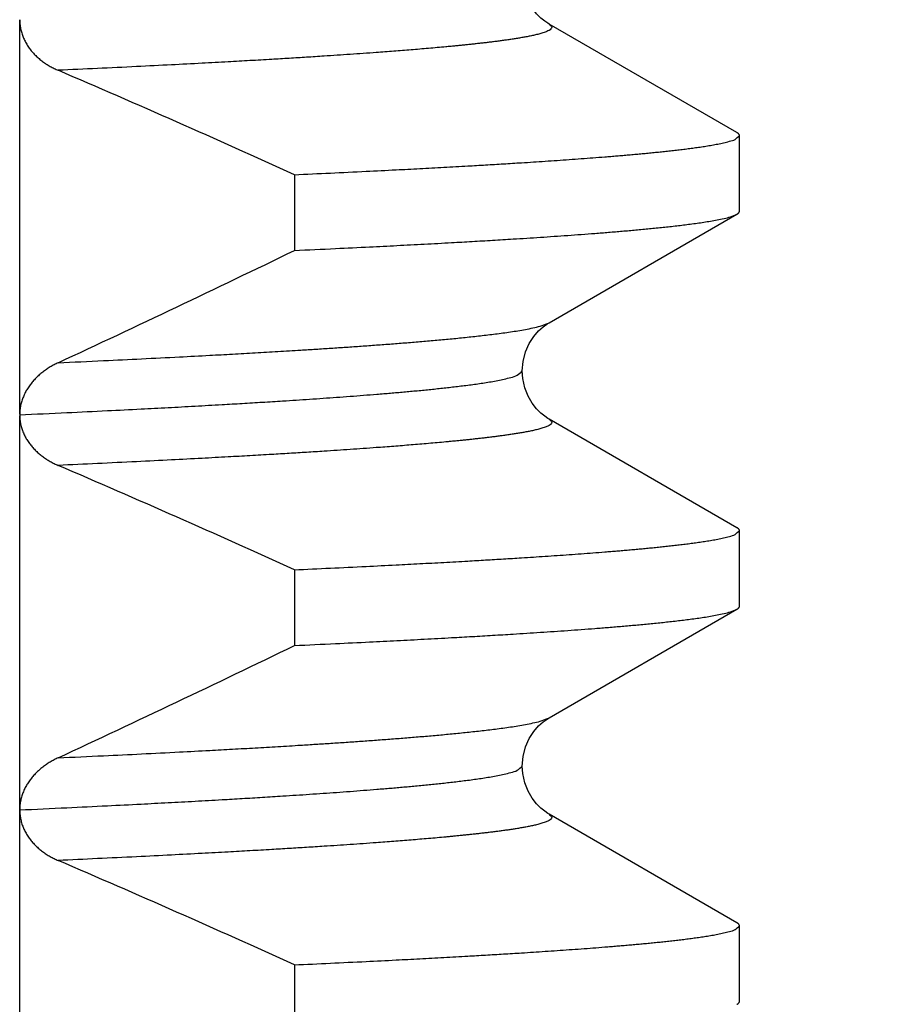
# Model space of a CAD drawing. Header units: millimetres. Extents: x 0 to 1071, y 0 to 742.
# Tile 57 of 133: x 169.95 to 172.14, y 433.7 to 436.19. Entities that reach past the tile are written whole.
import ezdxf

# ---------------------------------------------------------------- set-up
doc = ezdxf.new("R2010")
doc.units = ezdxf.units.MM
doc.header["$LTSCALE"] = 0.454724
doc.layers.add('NoLayerName_001', color=7, linetype='Continuous')
doc.layers.add('NoLayerName_002', color=7, linetype='Continuous')
doc.styles.get("Standard").update_dxf_attribs({"font": 'txt', "bigfont": 'extfont2'})
doc.dimstyles.get("Standard").update_dxf_attribs({"dimtxt": 2.5, "dimasz": 2.5, "dimexe": 1, "dimexo": 1, "dimtad": 1, "dimdec": 3, "dimzin": 0, "dimdsep": 46, "dimtxsty": 'Standard', "dimcen": 2.5, "dimadec": 3, "dimazin": 0, "dimtfac": 0.75, "dimtdec": 3, "dimtmove": 0, "dimatfit": 3, "dimfxl": 1, "dimarcsym": 0})

# ---------------------------------------------------------------- blocks, each defined once
blk = doc.blocks.new('_OPEN30')
at = {"color": 0, "linetype": 'ByBlock', "lineweight": -2}
for p, q in [((-1, 0.267949), (0, 0)), ((0, 0), (-1, -0.267949)), ((0, 0), (-1, 0))]:
    blk.add_line(p, q, dxfattribs=at)
blk = doc.blocks.new('*D128')
at = {"layer": 'Defpoints', "color": 0}
for p in [(221.0196, 487.5), (232.6932, 487.5), (170.65, 428.55)]:
    blk.add_point(p, dxfattribs=at)
at = {"layer": 'NoLayerName_002', "color": 0, "linetype": 'Continuous', "lineweight": 13}
for p, q in [((223.5196, 487.5), (235.1932, 487.5)), ((232.6932, 432.3), (232.6932, 483.75)), ((173.15, 428.55), (235.1932, 428.55))]:
    blk.add_line(p, q, dxfattribs=at)
at = {"layer": 'NoLayerName_002', "color": 0, "lineweight": 13, "xscale": 3.75, "yscale": 3.75, "zscale": 3.75}
for p, rotation in [((232.6932, 487.5), 90), ((232.6932, 428.55), 270)]:
    blk.add_blockref('_OPEN30', p, dxfattribs=dict(at, rotation=rotation))
at = {"layer": 'NoLayerName_002', "color": 0, "lineweight": 13, "insert": (225.0089, 458.025), "char_height": 8.75, "attachment_point": 5, "rotation": 90}
blk.add_mtext('\\W0.8000;５９', dxfattribs=at)

msp = doc.modelspace()

# ---------------------------------------------------------------- linework, layer by layer
at = {"layer": 'NoLayerName_001', "color": 60, "linetype": 'Continuous', "lineweight": 25}
for p, q in [((169.952813, 435.189818), (169.952812, 436.188984)), ((171.768872, 435.903086), (171.293349, 436.177944)), ((171.775194, 435.70407), (171.775194, 435.895779)), ((170.648592, 435.796653), (170.648592, 435.604944)), ((171.293352, 435.421906), (171.768872, 435.696763)), ((171.225195, 435.299867), (171.225194, 435.299884)), ((169.952813, 432.189906), (169.952813, 435.187499)), ((171.768872, 434.903086), (171.293348, 435.177945)), ((171.775194, 434.70407), (171.775194, 434.895779)), ((170.648592, 434.796653), (170.648592, 434.604944)), ((171.293348, 434.421904), (171.768872, 434.696763)), ((171.768872, 433.903086), (171.293351, 434.177943)), ((171.775194, 433.70407), (171.775194, 433.895779)), ((170.648592, 433.796653), (170.648592, 433.604944))]:
    msp.add_line(p, q, dxfattribs=at)
for points in [[(171.293295, 436.177973), (171.290083, 436.179902), (171.282166, 436.185268), (171.272542, 436.19307), (171.261419, 436.204198), (171.250069, 436.218756), (171.239899, 436.236287), (171.231625, 436.257196), (171.22645, 436.280854), (171.225187, 436.299984)], [(171.225187, 435.299867), (171.227186, 435.3239), (171.233535, 435.348415), (171.243084, 435.369692), (171.254387, 435.387101), (171.266622, 435.401172), (171.278245, 435.411579), (171.287845, 435.418517), (171.293309, 435.421882)], [(171.293315, 435.17796), (171.29018, 435.179841), (171.282288, 435.18518), (171.272679, 435.192951), (171.261561, 435.204044), (171.250203, 435.218567), (171.24001, 435.236074), (171.231699, 435.256978), (171.226484, 435.28065), (171.225194, 435.299884)], [(171.225194, 434.29987), (171.227213, 434.324017), (171.233589, 434.348551), (171.243164, 434.36983), (171.25448, 434.38722), (171.266714, 434.401264), (171.278325, 434.411645), (171.287905, 434.418559), (171.293322, 434.421892)], [(171.293298, 434.177973), (171.290113, 434.179884), (171.282201, 434.185244), (171.27258, 434.193038), (171.261459, 434.204154), (171.250109, 434.218698), (171.239934, 434.236216), (171.231651, 434.257112), (171.226463, 434.280759), (171.225187, 434.299884)]]:
    msp.add_lwpolyline(points, dxfattribs=at)
at = {"layer": 'NoLayerName_001', "color": 7, "linetype": 'Continuous', "lineweight": 25}
msp.add_arc((150, 487.499924), 60, 290.7512459, 321.32289369, dxfattribs=at)
at = {"layer": 'NoLayerName_001', "color": 60, "linetype": 'Continuous', "lineweight": 25}
for centre, radius, start, end in [((157.721871, 407.325932), 31.267908, 65.5802609, 66.7788603), ((152.428797, 473.181776), 41.760978, 294.9583234, 295.8672512), ((157.721082, 406.324138), 31.269868, 65.5803026, 66.7789166), ((152.427674, 472.184144), 41.763598, 294.9582805, 295.8672194), ((157.721968, 405.326153), 31.267667, 65.5802557, 66.7788518)]:
    msp.add_arc(centre, radius, start, end, dxfattribs=at)
for points, knots in [([(169.952812, 436.188984), (169.95286, 436.187094), (169.952887, 436.183308), (169.953345, 436.17764), (169.954047, 436.17199), (169.955032, 436.166373), (169.956283, 436.160806), (169.957798, 436.155303), (169.959571, 436.149881), (169.961599, 436.144553), (169.963872, 436.139331), (169.966379, 436.134221), (169.969108, 436.129229), (169.97205, 436.124358), (169.975192, 436.119616), (169.978524, 436.115005), (169.982035, 436.110533), (169.985715, 436.106202), (169.989554, 436.102014), (169.993544, 436.097971), (169.997677, 436.094072), (170.001943, 436.090319), (170.006333, 436.086711), (170.01084, 436.08325), (170.015455, 436.079935), (170.020171, 436.076767), (170.02498, 436.073745), (170.029877, 436.070868), (170.034853, 436.068135), (170.039906, 436.065551), (170.045018, 436.063093), (170.048487, 436.061592), (170.050213, 436.060825)], [0, 0, 0, 0, 0.005670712, 0.011353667, 0.017046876, 0.022747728, 0.028453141, 0.034159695, 0.039863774, 0.045561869, 0.051254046, 0.05694315, 0.062631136, 0.06831899, 0.074006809, 0.079693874, 0.085378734, 0.091060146, 0.09673961, 0.102418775, 0.108098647, 0.113779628, 0.11946156, 0.125143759, 0.130825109, 0.136505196, 0.142184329, 0.147862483, 0.153539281, 0.159214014, 0.164885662, 0.170552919, 0.170552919, 0.170552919, 0.170552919]), ([(171.293343, 436.177945), (171.29563, 436.175236), (171.304339, 436.169999), (171.292465, 436.160864), (171.283161, 436.15743), (171.272396, 436.153909), (171.261758, 436.151173), (171.250966, 436.148702), (171.240143, 436.146489), (171.229278, 436.144457), (171.21839, 436.142568), (171.207482, 436.140795), (171.196559, 436.139116), (171.185622, 436.137523), (171.174676, 436.136005), (171.16372, 436.134551), (171.152757, 436.133151), (171.141789, 436.131799), (171.130816, 436.130491), (171.119837, 436.129224), (171.108855, 436.127995), (171.097868, 436.1268), (171.086879, 436.125634), (171.075886, 436.124498), (171.064891, 436.123388), (171.053893, 436.122303), (171.042893, 436.121242), (171.028224, 436.119857), (171.009882, 436.118175), (170.987866, 436.116228), (170.965844, 436.114347), (170.943817, 436.112525), (170.921786, 436.110755), (170.899751, 436.109034), (170.877713, 436.107358), (170.851997, 436.105451), (170.822604, 436.103335), (170.789531, 436.10103), (170.756453, 436.098798), (170.719696, 436.096379), (170.693961, 436.094763), (170.679256, 436.093828)], [0, 0, 0, 0, 0.010637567, 0.021324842, 0.032359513, 0.043415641, 0.054465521, 0.065517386, 0.076568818, 0.087619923, 0.098671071, 0.10972231, 0.120773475, 0.131824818, 0.14287642, 0.153928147, 0.164979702, 0.17603101, 0.187082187, 0.198133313, 0.209184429, 0.220235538, 0.231286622, 0.242337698, 0.253388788, 0.264439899, 0.275491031, 0.286542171, 0.308644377, 0.330746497, 0.352848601, 0.374950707, 0.397052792, 0.419154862, 0.441256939, 0.463359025, 0.496512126, 0.529665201, 0.562818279, 0.595971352, 0.640175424, 0.640175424, 0.640175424, 0.640175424]), ([(170.679256, 436.093828), (170.664549, 436.092923), (170.635137, 436.091092), (170.587333, 436.088251), (170.535848, 436.085276), (170.477, 436.081993), (170.410791, 436.078421), (170.333538, 436.074404), (170.24524, 436.069989), (170.149575, 436.065377), (170.083338, 436.062354), (170.05022, 436.060822)], [0, 0, 0, 0, 0.044204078, 0.088408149, 0.143663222, 0.198918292, 0.265224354, 0.342581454, 0.430989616, 0.53044886, 0.629908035, 0.629908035, 0.629908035, 0.629908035]), ([(170.648592, 435.796653), (170.67884, 435.798055), (170.739338, 435.800816), (170.825033, 435.804959), (170.90064, 435.808748), (170.966159, 435.812152), (171.026633, 435.815406), (171.082061, 435.818504), (171.132444, 435.821423), (171.177784, 435.824135), (171.218081, 435.826635), (171.253336, 435.828896), (171.283551, 435.83089), (171.313762, 435.832943), (171.343969, 435.835059), (171.37417, 435.837246), (171.404366, 435.839515), (171.429523, 435.841483), (171.449645, 435.843109), (171.464734, 435.844355), (171.479821, 435.845629), (171.494906, 435.846933), (171.509988, 435.848269), (171.525066, 435.849643), (171.540141, 435.85106), (171.555211, 435.852524), (171.570275, 435.854041), (171.585334, 435.855616), (171.600385, 435.857253), (171.61543, 435.858957), (171.630465, 435.860736), (171.64549, 435.862607), (171.6605, 435.864589), (171.675494, 435.866697), (171.690463, 435.86897), (171.705406, 435.871431), (171.720286, 435.874173), (171.735166, 435.877207), (171.749623, 435.88122), (171.764812, 435.884594), (171.771483, 435.892551), (171.775188, 435.895779)], [0, 0, 0, 0, 0.09084168, 0.18168342, 0.25738486, 0.31794603, 0.37850719, 0.4390684, 0.48448941, 0.52991055, 0.57533167, 0.60561236, 0.63589298, 0.66617356, 0.69645412, 0.72673468, 0.75701528, 0.78729604, 0.80243654, 0.81757716, 0.83271796, 0.84785897, 0.86300012, 0.87814127, 0.8932823, 0.90842313, 0.92356375, 0.93870417, 0.95384449, 0.96898485, 0.98412531, 0.99926579, 1.01440648, 1.02954765, 1.04468853, 1.05982896, 1.07496931, 1.09011318, 1.105247, 1.12040083, 1.13514307, 1.13514307, 1.13514307, 1.13514307]), ([(171.775188, 435.895779), (171.775177, 435.895945), (171.775171, 435.896278), (171.775073, 435.89677), (171.774935, 435.897251), (171.774753, 435.897717), (171.774537, 435.898166), (171.774289, 435.898595), (171.774012, 435.899006), (171.773707, 435.8994), (171.773379, 435.899778), (171.773029, 435.90014), (171.772659, 435.900487), (171.772273, 435.90082), (171.771872, 435.901141), (171.771459, 435.901449), (171.771037, 435.901745), (171.770608, 435.902031), (171.770175, 435.902308), (171.769739, 435.902575), (171.769305, 435.902834), (171.769014, 435.903002), (171.76887, 435.903086)], [0, 0, 0, 0, 0.000497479, 0.0009974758, 0.0014990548, 0.0019991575, 0.0024956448, 0.0029905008, 0.0034857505, 0.0039828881, 0.0044829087, 0.0049863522, 0.0054933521, 0.0060036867, 0.0065168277, 0.0070319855, 0.0075481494, 0.0080641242, 0.0085785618, 0.0090899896, 0.0095968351, 0.0100974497, 0.0100974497, 0.0100974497, 0.0100974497]), ([(170.648592, 435.604944), (170.683192, 435.606551), (170.746629, 435.609447), (170.833121, 435.613651), (170.908075, 435.617417), (170.977257, 435.621025), (171.040666, 435.624469), (171.098304, 435.627723), (171.150172, 435.630757), (171.196271, 435.633561), (171.236601, 435.636106), (171.271166, 435.638356), (171.305726, 435.640678), (171.34028, 435.643082), (171.374828, 435.645581), (171.403611, 435.647753), (171.426633, 435.64955), (171.443897, 435.650928), (171.461159, 435.65234), (171.478418, 435.653789), (171.495673, 435.655281), (171.512924, 435.65682), (171.530169, 435.658412), (171.54741, 435.66006), (171.564644, 435.661771), (171.581872, 435.663547), (171.599091, 435.6654), (171.616301, 435.667344), (171.633499, 435.66939), (171.650682, 435.671562), (171.667844, 435.673888), (171.684982, 435.676392), (171.70208, 435.679154), (171.71914, 435.682183), (171.736054, 435.685838), (171.752986, 435.689761), (171.763511, 435.694615), (171.76887, 435.696763)], [0, 0, 0, 0, 0.10391324, 0.19050764, 0.25978318, 0.32905873, 0.39833427, 0.450291, 0.50224784, 0.55420465, 0.58884248, 0.62348026, 0.65811804, 0.69275583, 0.72739366, 0.76203166, 0.7793508, 0.79667008, 0.81398952, 0.83130899, 0.8486284, 0.86594767, 0.88326676, 0.9005857, 0.91790453, 0.93522337, 0.95254226, 0.96986138, 0.98718098, 1.00450045, 1.02181888, 1.03913661, 1.05645718, 1.07378256, 1.09109543, 1.10841265, 1.12573056, 1.12573056, 1.12573056, 1.12573056]), ([(171.76887, 435.696763), (171.769011, 435.696845), (171.769293, 435.697009), (171.76971, 435.697262), (171.770123, 435.697521), (171.770533, 435.69779), (171.770939, 435.69807), (171.771343, 435.698364), (171.771746, 435.698674), (171.772147, 435.699001), (171.772541, 435.699345), (171.772925, 435.699705), (171.773294, 435.700081), (171.773644, 435.700472), (171.77397, 435.700877), (171.774267, 435.701296), (171.774532, 435.701729), (171.774758, 435.702174), (171.774944, 435.702632), (171.77508, 435.703101), (171.775173, 435.703582), (171.775178, 435.703907), (171.775188, 435.70407)], [0, 0, 0, 0, 0.0004902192, 0.0009777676, 0.0014648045, 0.0019535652, 0.0024463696, 0.0029456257, 0.00345381, 0.0039714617, 0.0044955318, 0.0050227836, 0.0055502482, 0.0060752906, 0.0065956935, 0.007109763, 0.0076164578, 0.0081155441, 0.0086077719, 0.009095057, 0.0095806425, 0.0100691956, 0.0100691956, 0.0100691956, 0.0100691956]), ([(170.05022, 435.320652), (170.088611, 435.322435), (170.158997, 435.325649), (170.261362, 435.330615), (170.350924, 435.335122), (170.427682, 435.339151), (170.491641, 435.342631), (170.549199, 435.345867), (170.60675, 435.349216), (170.657899, 435.352311), (170.702649, 435.355119), (170.741001, 435.3576), (170.779347, 435.36016), (170.817688, 435.36281), (170.856022, 435.365564), (170.887959, 435.367956), (170.913504, 435.369934), (170.932661, 435.371452), (170.951815, 435.373006), (170.970965, 435.374601), (170.990111, 435.376243), (171.009253, 435.377937), (171.028389, 435.379688), (171.04752, 435.381501), (171.066644, 435.383383), (171.08576, 435.385336), (171.104868, 435.387374), (171.123965, 435.389511), (171.14305, 435.391762), (171.162117, 435.394149), (171.181162, 435.396706), (171.200181, 435.399459), (171.219158, 435.402493), (171.238092, 435.405821), (171.256866, 435.409842), (171.275662, 435.414153), (171.287353, 435.419512), (171.293304, 435.421881)], [0, 0, 0, 0, 0.11529625, 0.2113765, 0.30745677, 0.38432099, 0.44196916, 0.49961741, 0.55726578, 0.61491411, 0.65334628, 0.6917784, 0.73021051, 0.76864264, 0.80707482, 0.84550718, 0.86472353, 0.88394003, 0.90315669, 0.92237338, 0.94159, 0.96080646, 0.98002273, 0.99923883, 1.01845482, 1.03767081, 1.05688688, 1.0761032, 1.09532008, 1.11453676, 1.13375226, 1.15296698, 1.172185, 1.19140838, 1.21061752, 1.22983165, 1.24904669, 1.24904669, 1.24904669, 1.24904669]), ([(170.050213, 435.320649), (170.048496, 435.319823), (170.045043, 435.318203), (170.03996, 435.315574), (170.034939, 435.312824), (170.029995, 435.309932), (170.025133, 435.306902), (170.020359, 435.303733), (170.015678, 435.300426), (170.011097, 435.296979), (170.006624, 435.293393), (170.002265, 435.289669), (169.998029, 435.285807), (169.993924, 435.281807), (169.98996, 435.27767), (169.986142, 435.273397), (169.982481, 435.268988), (169.978985, 435.264445), (169.975663, 435.259771), (169.972525, 435.25497), (169.969579, 435.250047), (169.966836, 435.245006), (169.964306, 435.239851), (169.961998, 435.234587), (169.959922, 435.229219), (169.958088, 435.223758), (169.956507, 435.218216), (169.955189, 435.212609), (169.954142, 435.206952), (169.953391, 435.201258), (169.952895, 435.195543), (169.952866, 435.191724), (169.952813, 435.189818)], [0, 0, 0, 0, 0.005717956, 0.011439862, 0.017164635, 0.022891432, 0.028619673, 0.034349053, 0.040079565, 0.045811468, 0.051544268, 0.057276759, 0.063008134, 0.068738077, 0.074466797, 0.080195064, 0.085924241, 0.091655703, 0.097388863, 0.103123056, 0.108858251, 0.114595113, 0.120335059, 0.12608031, 0.131833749, 0.137594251, 0.143356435, 0.14911549, 0.154867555, 0.160609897, 0.16634109, 0.172061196, 0.172061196, 0.172061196, 0.172061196]), ([(169.952804, 435.188882), (169.992653, 435.190732), (170.066662, 435.194111), (170.169122, 435.19909), (170.254498, 435.203388), (170.328483, 435.207251), (170.39677, 435.210942), (170.45936, 435.214458), (170.516253, 435.217769), (170.567451, 435.220848), (170.612954, 435.223688), (170.652764, 435.226259), (170.686882, 435.228525), (170.720996, 435.23086), (170.755105, 435.233268), (170.789207, 435.235762), (170.823303, 435.238352), (170.851709, 435.2406), (170.874429, 435.242458), (170.891467, 435.243883), (170.908502, 435.24534), (170.925535, 435.246833), (170.942563, 435.248369), (170.959587, 435.249952), (170.976606, 435.251589), (170.993619, 435.253283), (171.010625, 435.255042), (171.027624, 435.256871), (171.044615, 435.258773), (171.061596, 435.260759), (171.078565, 435.262848), (171.095519, 435.26506), (171.112454, 435.267412), (171.129362, 435.269948), (171.146242, 435.272691), (171.163051, 435.275749), (171.179862, 435.27913), (171.196206, 435.283607), (171.213361, 435.287353), (171.220979, 435.296256), (171.225195, 435.299867)], [0, 0, 0, 0, 0.11967725, 0.22225779, 0.30774158, 0.37612862, 0.44451567, 0.51290278, 0.56419328, 0.61548387, 0.66677438, 0.70096797, 0.7351615, 0.76935499, 0.80354848, 0.83774198, 0.87193559, 0.90612948, 0.92322663, 0.94032398, 0.95742155, 0.97451927, 0.99161696, 1.00871451, 1.02581185, 1.04290894, 1.06000583, 1.0771026, 1.09419942, 1.11129634, 1.1283933, 1.14549056, 1.16258836, 1.17968576, 1.19678253, 1.21387915, 1.23098032, 1.24806903, 1.26518233, 1.28183376, 1.28183376, 1.28183376, 1.28183376]), ([(169.952813, 435.187499), (169.952867, 435.185627), (169.9529, 435.181876), (169.953402, 435.176264), (169.954159, 435.170673), (169.955211, 435.165119), (169.956533, 435.159617), (169.958117, 435.154181), (169.959952, 435.148826), (169.962027, 435.143565), (169.964332, 435.138409), (169.966859, 435.133363), (169.969597, 435.128434), (169.972537, 435.123626), (169.975672, 435.118944), (169.978991, 435.114392), (169.982485, 435.109977), (169.986147, 435.105701), (169.989967, 435.101567), (169.993936, 435.097574), (169.998045, 435.093724), (170.002285, 435.090017), (170.006648, 435.086454), (170.011124, 435.083033), (170.015706, 435.079757), (170.020385, 435.076625), (170.025155, 435.073636), (170.030011, 435.07079), (170.034944, 435.068085), (170.039952, 435.065527), (170.045019, 435.063092), (170.048457, 435.061604), (170.050168, 435.060844)], [0, 0, 0, 0, 0.005618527, 0.011248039, 0.016888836, 0.022539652, 0.028197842, 0.033859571, 0.039519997, 0.045173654, 0.050819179, 0.056459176, 0.06209569, 0.067730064, 0.073362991, 0.078994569, 0.08462436, 0.090252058, 0.095879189, 0.101507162, 0.107136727, 0.112768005, 0.11840054, 0.124033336, 0.12966496, 0.135294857, 0.140923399, 0.14655066, 0.152176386, 0.157800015, 0.163420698, 0.169037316, 0.169037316, 0.169037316, 0.169037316]), ([(171.293348, 435.177942), (171.295635, 435.175233), (171.304345, 435.169997), (171.292471, 435.160861), (171.283167, 435.157427), (171.272402, 435.153906), (171.261764, 435.15117), (171.250972, 435.148699), (171.240148, 435.146486), (171.229284, 435.144454), (171.218395, 435.142565), (171.207487, 435.140792), (171.196564, 435.139114), (171.185627, 435.137521), (171.17468, 435.136003), (171.163725, 435.134549), (171.152762, 435.133149), (171.141794, 435.131797), (171.13082, 435.130489), (171.119841, 435.129223), (171.108859, 435.127993), (171.097872, 435.126798), (171.086883, 435.125633), (171.07589, 435.124496), (171.064895, 435.123386), (171.053897, 435.122302), (171.042897, 435.121241), (171.028227, 435.119855), (171.009885, 435.118174), (170.987869, 435.116227), (170.965847, 435.114346), (170.94382, 435.112524), (170.921788, 435.110755), (170.899753, 435.109034), (170.877714, 435.107358), (170.851999, 435.105451), (170.822605, 435.103335), (170.789532, 435.10103), (170.756454, 435.098798), (170.719696, 435.096379), (170.693961, 435.094764), (170.679256, 435.093828)], [0, 0, 0, 0, 0.010637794, 0.021325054, 0.032359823, 0.043416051, 0.054466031, 0.065517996, 0.076569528, 0.087620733, 0.09867198, 0.109723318, 0.120774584, 0.131826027, 0.142877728, 0.153929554, 0.16498121, 0.176032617, 0.187083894, 0.19813512, 0.209186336, 0.220237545, 0.231288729, 0.242339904, 0.253391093, 0.264442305, 0.275493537, 0.286544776, 0.308647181, 0.3307495, 0.352851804, 0.37495411, 0.397056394, 0.419158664, 0.441260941, 0.463363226, 0.496516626, 0.52967, 0.562823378, 0.59597675, 0.640181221, 0.640181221, 0.640181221, 0.640181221]), ([(170.679256, 435.093828), (170.664549, 435.092923), (170.635136, 435.091093), (170.587332, 435.088252), (170.535846, 435.085278), (170.476998, 435.081995), (170.410788, 435.078423), (170.333534, 435.074407), (170.245236, 435.069992), (170.14957, 435.06538), (170.083333, 435.062357), (170.050215, 435.060824)], [0, 0, 0, 0, 0.044204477, 0.088408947, 0.143664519, 0.198920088, 0.265226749, 0.342584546, 0.430993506, 0.530453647, 0.629913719, 0.629913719, 0.629913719, 0.629913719]), ([(170.648592, 434.796653), (170.67884, 434.798055), (170.739338, 434.800816), (170.825033, 434.804959), (170.90064, 434.808748), (170.966159, 434.812152), (171.026633, 434.815406), (171.082061, 434.818504), (171.132444, 434.821423), (171.177784, 434.824135), (171.218081, 434.826635), (171.253336, 434.828896), (171.283551, 434.83089), (171.313762, 434.832943), (171.343969, 434.835059), (171.37417, 434.837246), (171.404366, 434.839515), (171.429523, 434.841483), (171.449645, 434.843109), (171.464734, 434.844355), (171.479821, 434.845629), (171.494906, 434.846933), (171.509988, 434.848269), (171.525066, 434.849643), (171.540141, 434.85106), (171.555211, 434.852524), (171.570275, 434.854041), (171.585334, 434.855616), (171.600385, 434.857253), (171.61543, 434.858957), (171.630465, 434.860736), (171.64549, 434.862607), (171.6605, 434.864589), (171.675494, 434.866697), (171.690463, 434.86897), (171.705406, 434.871431), (171.720286, 434.874173), (171.735166, 434.877207), (171.749623, 434.88122), (171.764812, 434.884594), (171.771483, 434.892551), (171.775188, 434.895779)], [0, 0, 0, 0, 0.09084168, 0.18168342, 0.25738486, 0.31794603, 0.37850719, 0.4390684, 0.48448941, 0.52991055, 0.57533167, 0.60561236, 0.63589298, 0.66617356, 0.69645412, 0.72673468, 0.75701528, 0.78729604, 0.80243654, 0.81757716, 0.83271796, 0.84785897, 0.86300012, 0.87814127, 0.8932823, 0.90842313, 0.92356375, 0.93870417, 0.95384449, 0.96898485, 0.98412531, 0.99926579, 1.01440648, 1.02954765, 1.04468853, 1.05982896, 1.07496931, 1.09011318, 1.105247, 1.12040083, 1.13514307, 1.13514307, 1.13514307, 1.13514307]), ([(171.775188, 434.895779), (171.775177, 434.895945), (171.775171, 434.896278), (171.775073, 434.89677), (171.774935, 434.897251), (171.774753, 434.897717), (171.774537, 434.898166), (171.774289, 434.898595), (171.774012, 434.899006), (171.773707, 434.8994), (171.773379, 434.899778), (171.773029, 434.90014), (171.772659, 434.900487), (171.772273, 434.90082), (171.771872, 434.901141), (171.771459, 434.901449), (171.771037, 434.901745), (171.770608, 434.902031), (171.770175, 434.902308), (171.769739, 434.902575), (171.769305, 434.902834), (171.769014, 434.903002), (171.76887, 434.903086)], [0, 0, 0, 0, 0.000497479, 0.0009974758, 0.0014990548, 0.0019991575, 0.0024956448, 0.0029905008, 0.0034857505, 0.0039828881, 0.0044829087, 0.0049863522, 0.0054933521, 0.0060036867, 0.0065168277, 0.0070319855, 0.0075481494, 0.0080641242, 0.0085785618, 0.0090899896, 0.0095968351, 0.0100974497, 0.0100974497, 0.0100974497, 0.0100974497]), ([(170.648592, 434.604944), (170.683192, 434.606551), (170.746629, 434.609447), (170.833121, 434.613651), (170.908075, 434.617417), (170.977257, 434.621025), (171.040666, 434.624469), (171.098304, 434.627723), (171.150172, 434.630757), (171.196271, 434.633561), (171.236601, 434.636106), (171.271166, 434.638356), (171.305726, 434.640678), (171.34028, 434.643082), (171.374828, 434.645581), (171.403611, 434.647753), (171.426633, 434.64955), (171.443897, 434.650928), (171.461159, 434.65234), (171.478418, 434.653789), (171.495673, 434.655281), (171.512924, 434.65682), (171.530169, 434.658412), (171.54741, 434.66006), (171.564644, 434.661771), (171.581872, 434.663547), (171.599091, 434.6654), (171.616301, 434.667344), (171.633499, 434.66939), (171.650682, 434.671562), (171.667844, 434.673888), (171.684982, 434.676392), (171.70208, 434.679154), (171.71914, 434.682183), (171.736054, 434.685838), (171.752986, 434.689761), (171.763511, 434.694615), (171.76887, 434.696763)], [0, 0, 0, 0, 0.10391324, 0.19050764, 0.25978318, 0.32905873, 0.39833427, 0.450291, 0.50224784, 0.55420465, 0.58884248, 0.62348026, 0.65811804, 0.69275583, 0.72739366, 0.76203166, 0.7793508, 0.79667008, 0.81398952, 0.83130899, 0.8486284, 0.86594767, 0.88326676, 0.9005857, 0.91790453, 0.93522337, 0.95254226, 0.96986138, 0.98718098, 1.00450045, 1.02181888, 1.03913661, 1.05645718, 1.07378256, 1.09109543, 1.10841265, 1.12573056, 1.12573056, 1.12573056, 1.12573056]), ([(171.76887, 434.696763), (171.769011, 434.696845), (171.769293, 434.697009), (171.76971, 434.697262), (171.770123, 434.697521), (171.770533, 434.69779), (171.770939, 434.69807), (171.771343, 434.698364), (171.771746, 434.698674), (171.772147, 434.699001), (171.772541, 434.699345), (171.772925, 434.699705), (171.773294, 434.700081), (171.773644, 434.700472), (171.77397, 434.700877), (171.774267, 434.701296), (171.774532, 434.701729), (171.774758, 434.702174), (171.774944, 434.702632), (171.77508, 434.703101), (171.775173, 434.703582), (171.775178, 434.703907), (171.775188, 434.70407)], [0, 0, 0, 0, 0.0004902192, 0.0009777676, 0.0014648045, 0.0019535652, 0.0024463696, 0.0029456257, 0.00345381, 0.0039714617, 0.0044955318, 0.0050227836, 0.0055502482, 0.0060752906, 0.0065956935, 0.007109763, 0.0076164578, 0.0081155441, 0.0086077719, 0.009095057, 0.0095806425, 0.0100691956, 0.0100691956, 0.0100691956, 0.0100691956]), ([(170.050215, 434.32065), (170.088606, 434.322432), (170.158993, 434.325645), (170.26136, 434.330612), (170.350923, 434.335119), (170.427683, 434.339149), (170.491643, 434.342629), (170.549201, 434.345866), (170.606753, 434.349215), (170.657904, 434.352311), (170.702654, 434.355119), (170.741007, 434.3576), (170.779354, 434.36016), (170.817695, 434.362811), (170.85603, 434.365565), (170.887968, 434.367957), (170.913513, 434.369936), (170.93267, 434.371454), (170.951824, 434.373008), (170.970975, 434.374603), (170.990121, 434.376245), (171.009263, 434.377939), (171.0284, 434.37969), (171.047531, 434.381504), (171.066655, 434.383385), (171.085772, 434.385339), (171.10488, 434.387377), (171.123978, 434.389514), (171.143062, 434.391765), (171.16213, 434.394153), (171.181176, 434.39671), (171.200195, 434.399463), (171.219172, 434.402498), (171.238107, 434.405826), (171.25688, 434.409847), (171.275677, 434.414159), (171.287367, 434.41952), (171.293318, 434.421889)], [0, 0, 0, 0, 0.11529824, 0.21138015, 0.30746207, 0.38432761, 0.44197678, 0.49962602, 0.55727539, 0.61492471, 0.65335754, 0.69179032, 0.7302231, 0.76865589, 0.80708873, 0.84552176, 0.86473843, 0.88395526, 0.90317225, 0.92238928, 0.94160623, 0.96082302, 0.98003963, 0.99925606, 1.01847238, 1.0376887, 1.0569051, 1.07612175, 1.09533896, 1.11455598, 1.13377181, 1.15298686, 1.1722052, 1.19142893, 1.2106384, 1.22985283, 1.24906819, 1.24906819, 1.24906819, 1.24906819]), ([(170.050168, 434.320628), (170.048457, 434.319805), (170.045016, 434.318191), (170.03995, 434.315571), (170.034946, 434.312831), (170.030019, 434.309949), (170.025173, 434.306931), (170.020414, 434.303775), (170.015747, 434.300481), (170.01118, 434.297049), (170.006718, 434.293479), (170.002371, 434.289771), (169.998145, 434.285926), (169.99405, 434.281944), (169.990094, 434.277826), (169.986285, 434.273573), (169.982632, 434.269184), (169.979144, 434.264662), (169.975828, 434.26001), (169.972693, 434.255231), (169.96975, 434.250331), (169.967005, 434.245314), (169.964468, 434.240183), (169.962149, 434.234944), (169.960056, 434.229602), (169.958201, 434.224166), (169.956594, 434.21865), (169.955251, 434.213068), (169.95418, 434.207434), (169.953408, 434.201763), (169.952898, 434.19607), (169.952867, 434.192265), (169.952813, 434.190366)], [0, 0, 0, 0, 0.005698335, 0.011400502, 0.017105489, 0.022812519, 0.028521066, 0.034230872, 0.039941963, 0.045654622, 0.051368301, 0.057081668, 0.0627938, 0.068504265, 0.074213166, 0.079921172, 0.085629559, 0.09133971, 0.097051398, 0.102764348, 0.108478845, 0.114195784, 0.119916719, 0.125643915, 0.131380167, 0.137123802, 0.142868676, 0.148609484, 0.154342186, 0.160064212, 0.165774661, 0.171474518, 0.171474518, 0.171474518, 0.171474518]), ([(169.952811, 434.188882), (169.992661, 434.190732), (170.066669, 434.194111), (170.169127, 434.19909), (170.254502, 434.203388), (170.328487, 434.207251), (170.396774, 434.210942), (170.459363, 434.214458), (170.516255, 434.217769), (170.567453, 434.220848), (170.612955, 434.223688), (170.652765, 434.226259), (170.686883, 434.228525), (170.720996, 434.23086), (170.755104, 434.233268), (170.789207, 434.235762), (170.823302, 434.238352), (170.851708, 434.2406), (170.874428, 434.242458), (170.891465, 434.243883), (170.908501, 434.24534), (170.925533, 434.246833), (170.942561, 434.248369), (170.959585, 434.249952), (170.976604, 434.251589), (170.993617, 434.253284), (171.010623, 434.255042), (171.027621, 434.256871), (171.044612, 434.258774), (171.061593, 434.260759), (171.078562, 434.262849), (171.095515, 434.26506), (171.112451, 434.267412), (171.129358, 434.269948), (171.146238, 434.272692), (171.163047, 434.27575), (171.179858, 434.27913), (171.196201, 434.283608), (171.213357, 434.287353), (171.220973, 434.296259), (171.225187, 434.29987)], [0, 0, 0, 0, 0.1196761, 0.22225566, 0.30773863, 0.37612501, 0.4445114, 0.51289786, 0.56418786, 0.61547796, 0.66676798, 0.70096124, 0.73515444, 0.7693476, 0.80354076, 0.83773394, 0.87192722, 0.90612078, 0.92321777, 0.94031495, 0.95741236, 0.97450991, 0.99160744, 1.00870483, 1.025802, 1.04289893, 1.05999565, 1.07709226, 1.09418891, 1.11128567, 1.12838247, 1.14547956, 1.1625772, 1.17967443, 1.19677104, 1.2138675, 1.2309685, 1.24805706, 1.26517022, 1.2818209, 1.2818209, 1.2818209, 1.2818209]), ([(169.952813, 434.189663), (169.952861, 434.187766), (169.952889, 434.183964), (169.95333, 434.178271), (169.954006, 434.172594), (169.954959, 434.16695), (169.956175, 434.161353), (169.957656, 434.155821), (169.959398, 434.150368), (169.9614, 434.14501), (169.963657, 434.139759), (169.966154, 434.13462), (169.968879, 434.129598), (169.971821, 434.1247), (169.974967, 434.11993), (169.978305, 434.115293), (169.981823, 434.110794), (169.985511, 434.106438), (169.989359, 434.102226), (169.993358, 434.098159), (169.997501, 434.094238), (170.001777, 434.090463), (170.00618, 434.086835), (170.0107, 434.083355), (170.01533, 434.080023), (170.020062, 434.076838), (170.024888, 434.073801), (170.029803, 434.07091), (170.034799, 434.068164), (170.039871, 434.065569), (170.045003, 434.0631), (170.048486, 434.061592), (170.05022, 434.060822)], [0, 0, 0, 0, 0.005694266, 0.011401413, 0.01711824, 0.022841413, 0.028567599, 0.034293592, 0.040016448, 0.045733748, 0.05144637, 0.057157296, 0.062868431, 0.068580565, 0.07429346, 0.08000594, 0.085715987, 0.091421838, 0.097124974, 0.102827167, 0.108529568, 0.114232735, 0.11993668, 0.125640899, 0.13134446, 0.13704703, 0.142748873, 0.14844991, 0.154149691, 0.159847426, 0.165542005, 0.171232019, 0.171232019, 0.171232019, 0.171232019]), ([(171.293342, 434.177945), (171.29563, 434.175236), (171.304339, 434.17), (171.292465, 434.160864), (171.283162, 434.15743), (171.272396, 434.153909), (171.261759, 434.151172), (171.250967, 434.148702), (171.240143, 434.146489), (171.229279, 434.144456), (171.218391, 434.142567), (171.207482, 434.140794), (171.196559, 434.139116), (171.185623, 434.137523), (171.174676, 434.136005), (171.163721, 434.134551), (171.152758, 434.133151), (171.14179, 434.131799), (171.130816, 434.130491), (171.119838, 434.129224), (171.108855, 434.127995), (171.097869, 434.126799), (171.08688, 434.125634), (171.075887, 434.124497), (171.064892, 434.123387), (171.053894, 434.122303), (171.042894, 434.121241), (171.028225, 434.119856), (171.009883, 434.118174), (170.987867, 434.116227), (170.965845, 434.114346), (170.943818, 434.112524), (170.921787, 434.110755), (170.899752, 434.109033), (170.877713, 434.107357), (170.851998, 434.10545), (170.822605, 434.103334), (170.789532, 434.101029), (170.756454, 434.098797), (170.719697, 434.096378), (170.693962, 434.094763), (170.679257, 434.093827)], [0, 0, 0, 0, 0.010637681, 0.021324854, 0.032359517, 0.043415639, 0.054465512, 0.065517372, 0.076568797, 0.087619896, 0.098671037, 0.109722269, 0.120773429, 0.131824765, 0.142876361, 0.153928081, 0.16497963, 0.176030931, 0.187082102, 0.198133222, 0.209184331, 0.220235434, 0.231286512, 0.242337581, 0.253388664, 0.26443977, 0.275490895, 0.286542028, 0.308644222, 0.330746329, 0.35284842, 0.374950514, 0.397052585, 0.419154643, 0.441256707, 0.46335878, 0.496511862, 0.529664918, 0.562817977, 0.59597103, 0.640175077, 0.640175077, 0.640175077, 0.640175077]), ([(170.679257, 434.093827), (170.66455, 434.092922), (170.635138, 434.091092), (170.587334, 434.08825), (170.535849, 434.085276), (170.477001, 434.081992), (170.410792, 434.078421), (170.333539, 434.074403), (170.245241, 434.069989), (170.149577, 434.065377), (170.083339, 434.062354), (170.050222, 434.060821)], [0, 0, 0, 0, 0.044204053, 0.088408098, 0.143663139, 0.198918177, 0.265224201, 0.342581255, 0.430989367, 0.530448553, 0.62990767, 0.62990767, 0.62990767, 0.62990767]), ([(171.775188, 433.895779), (171.775177, 433.895945), (171.775171, 433.896278), (171.775073, 433.89677), (171.774935, 433.897251), (171.774753, 433.897717), (171.774537, 433.898166), (171.774289, 433.898595), (171.774012, 433.899006), (171.773707, 433.8994), (171.773379, 433.899778), (171.773029, 433.90014), (171.772659, 433.900487), (171.772273, 433.90082), (171.771872, 433.901141), (171.771459, 433.901449), (171.771037, 433.901745), (171.770608, 433.902031), (171.770175, 433.902308), (171.769739, 433.902575), (171.769305, 433.902834), (171.769014, 433.903002), (171.76887, 433.903086)], [0, 0, 0, 0, 0.000497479, 0.0009974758, 0.0014990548, 0.0019991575, 0.0024956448, 0.0029905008, 0.0034857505, 0.0039828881, 0.0044829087, 0.0049863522, 0.0054933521, 0.0060036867, 0.0065168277, 0.0070319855, 0.0075481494, 0.0080641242, 0.0085785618, 0.0090899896, 0.0095968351, 0.0100974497, 0.0100974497, 0.0100974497, 0.0100974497]), ([(170.648592, 433.796653), (170.67884, 433.798055), (170.739338, 433.800816), (170.825033, 433.804959), (170.90064, 433.808748), (170.966159, 433.812152), (171.026633, 433.815406), (171.082061, 433.818504), (171.132444, 433.821423), (171.177784, 433.824135), (171.218081, 433.826635), (171.253336, 433.828896), (171.283551, 433.83089), (171.313762, 433.832943), (171.343969, 433.835059), (171.37417, 433.837246), (171.404366, 433.839515), (171.429523, 433.841483), (171.449645, 433.843109), (171.464734, 433.844355), (171.479821, 433.845629), (171.494906, 433.846933), (171.509988, 433.848269), (171.525066, 433.849643), (171.540141, 433.85106), (171.555211, 433.852524), (171.570275, 433.854041), (171.585334, 433.855616), (171.600385, 433.857253), (171.61543, 433.858957), (171.630465, 433.860736), (171.64549, 433.862607), (171.6605, 433.864589), (171.675494, 433.866697), (171.690463, 433.86897), (171.705406, 433.871431), (171.720286, 433.874173), (171.735166, 433.877207), (171.749623, 433.88122), (171.764812, 433.884594), (171.771483, 433.892551), (171.775188, 433.895779)], [0, 0, 0, 0, 0.09084168, 0.18168342, 0.25738486, 0.31794603, 0.37850719, 0.4390684, 0.48448941, 0.52991055, 0.57533167, 0.60561236, 0.63589298, 0.66617356, 0.69645412, 0.72673468, 0.75701528, 0.78729604, 0.80243654, 0.81757716, 0.83271796, 0.84785897, 0.86300012, 0.87814127, 0.8932823, 0.90842313, 0.92356375, 0.93870417, 0.95384449, 0.96898485, 0.98412531, 0.99926579, 1.01440648, 1.02954765, 1.04468853, 1.05982896, 1.07496931, 1.09011318, 1.105247, 1.12040083, 1.13514307, 1.13514307, 1.13514307, 1.13514307]), ([(171.76887, 433.696763), (171.769011, 433.696845), (171.769293, 433.697009), (171.76971, 433.697262), (171.770123, 433.697521), (171.770533, 433.69779), (171.770939, 433.69807), (171.771343, 433.698364), (171.771746, 433.698674), (171.772147, 433.699001), (171.772541, 433.699345), (171.772925, 433.699705), (171.773294, 433.700081), (171.773644, 433.700472), (171.77397, 433.700877), (171.774267, 433.701296), (171.774532, 433.701729), (171.774758, 433.702174), (171.774944, 433.702632), (171.77508, 433.703101), (171.775173, 433.703582), (171.775178, 433.703907), (171.775188, 433.70407)], [0, 0, 0, 0, 0.0004902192, 0.0009777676, 0.0014648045, 0.0019535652, 0.0024463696, 0.0029456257, 0.00345381, 0.0039714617, 0.0044955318, 0.0050227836, 0.0055502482, 0.0060752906, 0.0065956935, 0.007109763, 0.0076164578, 0.0081155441, 0.0086077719, 0.009095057, 0.0095806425, 0.0100691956, 0.0100691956, 0.0100691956, 0.0100691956])]:
    msp.add_open_spline(points, degree=3, knots=knots, dxfattribs=at)

# ---------------------------------------------------------------- dimensions: what is measured, and where the dimension line sits
at = {"layer": 'NoLayerName_002', "color": 3, "linetype": 'Continuous', "lineweight": 13}
dim = msp.add_linear_dim(base=(232.693237, 487.5), p1=(170.649999, 428.55), p2=(221.019626, 487.5), angle=90, text='\\W0.8000;５９', dimstyle='Standard', override={"dimtxt": 8.75, "dimasz": 3.75, "dimexe": 2.5, "dimexo": 2.5, "dimgap": 2.5, "dimzin": 8, "dimblk": 'OPEN30', "dimclrd": 0, "dimclre": 0, "dimclrt": 0, "dimtp": 0, "dimtm": 0, "dimlwd": 13, "dimlwe": 13}, dxfattribs=at)
dim.commit()
dim.dimension.update_dxf_attribs({"geometry": '*D128', "text_midpoint": (232.693237, 458.025), "dimtype": 160})

doc.saveas('drawing.dxf')
